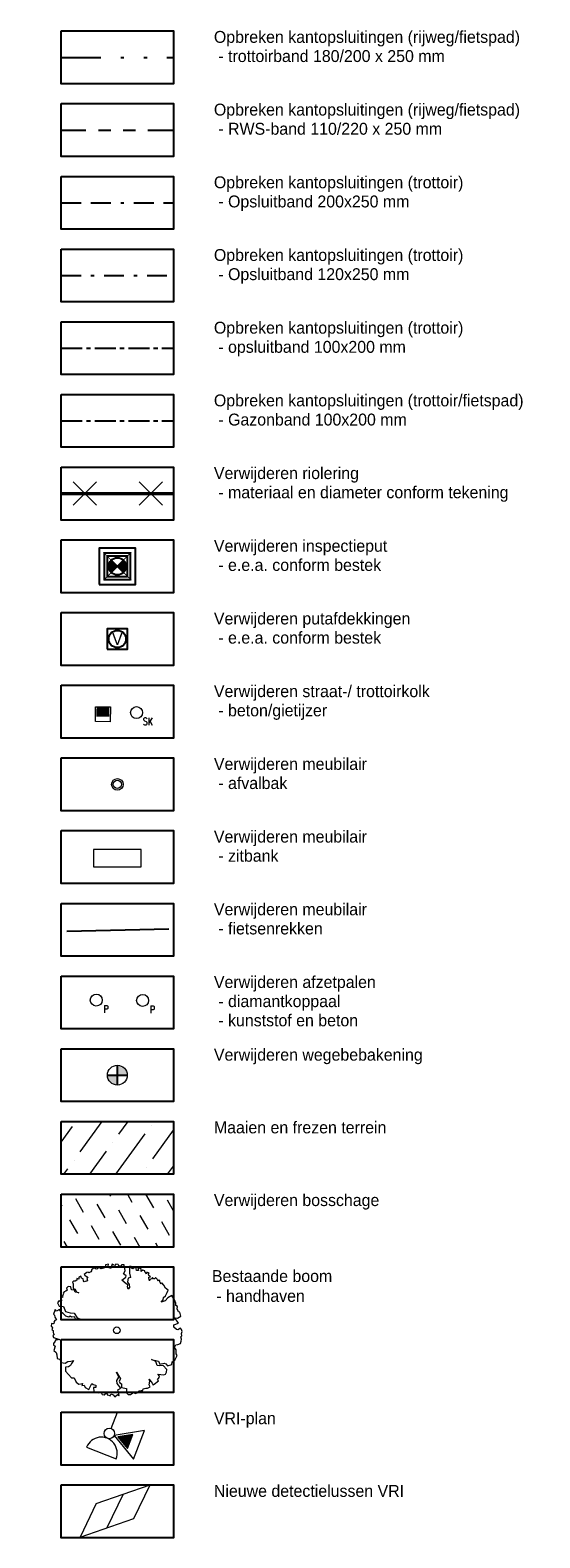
# Model space of a CAD drawing. Header units: metres. Extents: x 136326 to 137932, y 453212 to 454725.
# Tile 91 of 92: x 137917 to 137932, y 454631 to 454677. Entities that reach past the tile are written whole.
import ezdxf
from ezdxf.enums import TextEntityAlignment as Align

# ---------------------------------------------------------------- set-up
doc = ezdxf.new("R2010")
doc.units = ezdxf.units.M
for name, pattern in [('BORDER__G2', [2.1, 0.6, -0.3, 0.6, -0.3, 0, -0.3]), ('CENTERX2', [101.60000000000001, 63.5, -12.7, 12.7, -12.7]), ('DASHDOT__G1', [0.6, 0.3, -0.15, 0, -0.15]), ('DIVIDE__G5', [3.75, 1.5, -0.75, 0, -0.75, 0, -0.75]), ('PHANTOM__G5', [5.25, 1.5, -0.75, 0.75, -0.75, 0.75, -0.75])]:
    doc.linetypes.add(name, pattern=pattern)
doc.layers.add('-DR-alg-hulplijnen @ 0.2', color=210, linetype='Continuous', plot=False)
for name, color, linetype in [('-DR-alg-legenda', 2, 'Continuous'), ('-DR-alg-legenda @ 0.2', 2, 'Continuous'), ('-DR-alg-txt-Legenda @ 0.2', 2, 'Continuous'), ('-DR-nw-inr-VRI', 255, 'Continuous'), ('-DR-nw-rio-putblock-deksel', 1, 'Continuous'), ('-DR-nw-rio-putblock-schacht', 2, 'Continuous'), ('-DR-v-inr-fietsenrekken', 2, 'FENCELINE2'), ('-DR-v-rio-inspectieput', 4, 'Continuous'), ('-DR-v-rio-inspectieput symbool', 10, 'Continuous'), ('-DR-v-rio-putafdekking', 1, 'Continuous'), ('-DR-v-vh-band 10x20 gazonband', 5, 'CENTERX2'), ('-DR-v-vh-band 12x25', 5, 'DASHDOT__G1'), ('-DR-v-vh-band 18-20x25', 5, 'DIVIDE__G5'), ('-DR-v-vh-band 20x20', 5, 'BORDER__G2'), ('-DR-v-vh-band RWS', 5, 'PHANTOM__G5'), ('TT_aanrij paaltjes_lijn', 7, 'Continuous')]:
    doc.layers.add(name, color=color, linetype=linetype)
for name, color, linetype, lineweight in [('-DR-bs-boom', 253, 'Continuous', 13), ('-DR-v-gr-arc-begroeiing', 72, 'Continuous', 9), ('-DR-v-gr-gras', 72, 'Continuous', 9), ('-DR-v-inr-wegbebakening-diamantkoppaal beton', 252, 'Continuous', 0), ('-DR-v-rio-hoofdriolering', 10, 'Continuous', 20), ('-DR-v-rio-HWA hoofdriolering Ø300 BT', 250, 'Continuous', 20), ('mob_detectie', 7, 'Continuous', 0)]:
    doc.layers.add(name, color=color, linetype=linetype, lineweight=lineweight)
for name, color, linetype, lineweight, true_color in [('-DR-v-inr-wegbebakening-diamantkoppaal', 1, 'Continuous', 0, 0xff0000), ('B-ME-IE-MEUBILAIR_AFVALBAK-S', 1, 'Continuous', 0, 0xff0000), ('B-ME-IE-MEUBILAIR_STRAATKOLK-S', 1, 'Continuous', 0, 0xff0000), ('B-ME-IE-MEUBILAIR_TROTTOIRKOLK-S', 1, 'Continuous', 0, 0xff0000), ('B-ME-IE-MEUBILAIR_WEGMEUBILAIR_ZITBANK-G', 7, 'Continuous', 0, 0xcc6666)]:
    doc.layers.add(name, color=color, linetype=linetype, lineweight=lineweight, true_color=true_color)
doc.styles.add('18_100', font='romans', dxfattribs={"width": 0.8, "height": 0.18})
doc.styles.add('18_200', font='romans', dxfattribs={"width": 0.8, "height": 0.36})
doc.styles.add('Drong', font='txt', dxfattribs={"height": 1.8})
doc.styles.add('eurostile', font='txt')
doc.linetypes.add('FENCELINE2', pattern='A,6.35,-2.54,[132,ltypeshp.shx,S=2.54,R=0,X=-2.54,Y=0],-2.54,25.4', length=36.83)

# ---------------------------------------------------------------- blocks, each defined once
blk = doc.blocks.new('Legenda')
blk.add_lwpolyline([(0, -3), (17, -3), (17, -10.99689844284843), (0, -10.99689844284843)], close=True)
at = {"style": 'eurostile'}
for tag, p in [('OMSCHRIJVING1', (23.09854753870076, -3)), ('OMSCHRIJVING2', (23.09854753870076, -5.898916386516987)), ('OMSCHRIJVING3', (23.09854753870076, -8.797832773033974))]:
    blk.add_attdef(tag, text='', height=1.8, dxfattribs=at).set_placement(p, align=Align.TOP_LEFT)
blk = doc.blocks.new('afvalbak')
for radius in [0.175, 0.125]:
    blk.add_circle((0, 0), radius)
at = {"style": '18_200', "width": 0.8}
blk.add_attdef('HOOGTE', (0.2358383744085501, 0.1936783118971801), '', height=0.25, dxfattribs=at)
blk = doc.blocks.new('STRAATKOLK')
blk.add_ellipse((0, 0), major_axis=(-0.1271585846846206, 0.1271585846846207), ratio=0.999999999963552, start_param=3.926990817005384, end_param=10.21017612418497)
at = {"style": '18_100', "width": 0.8000000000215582}
blk.add_text('SK', height=0.2160000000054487, dxfattribs=at).set_placement((0.1925943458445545, -0.3747726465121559))
at = {"style": '18_200', "width": 0.8}
blk.add_attdef('HOOGTE', (0.2895596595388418, 0.2114387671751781), '', height=0.25, dxfattribs=at)
blk = doc.blocks.new('trottoirkolk')
blk.add_hatch(color=256).paths.add_polyline_path([(0.02999999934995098, 0.1499999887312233), (0.02999999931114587, 0.4199999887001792), (0.419999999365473, 0.4199999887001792), (0.4199999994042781, 0.1499999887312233)])
blk.add_lwpolyline([(-6.42288000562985e-10, -1.134638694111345e-08), (-6.810931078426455e-10, 0.4499999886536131), (0.449999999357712, 0.4499999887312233), (0.4499999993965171, -1.134638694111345e-08)], close=True)
blk = doc.blocks.new('PAAL')
blk.add_ellipse((0, 0), major_axis=(-0.1815, 1.0285e-15), ratio=1, start_param=3.926990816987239, end_param=10.21017612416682)
at = {"style": '18_200', "width": 0.8}
blk.add_text('P', height=0.2178, dxfattribs=at).set_placement((0.2194298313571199, -0.3820506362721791))
blk.add_attdef('HOOGTE', (0.236296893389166, 0.2027050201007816), '', height=0.25, dxfattribs=at)
blk = doc.blocks.new('*U132')
for points in [[(1.449347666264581, 1.887751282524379), (1.430867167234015, 0.887922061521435)], [(0.9401928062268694, 1.397076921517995), (1.94002202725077, 1.378596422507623)], [(0.009240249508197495, 0.4999146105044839), (-0.00924024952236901, -0.4999146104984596)], [(-0.499914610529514, 0.009240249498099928), (0.499914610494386, -0.009240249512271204)]]:
    blk.add_lwpolyline(points)
blk = doc.blocks.new('*U139')
at = {"layer": '-DR-nw-rio-putblock-deksel', "color": 0, "ltscale": 0.5}
for p, q in [((-0.2601227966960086, 0.000145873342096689), (-0.0004419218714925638, 2.478117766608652e-07)), ((-0.258906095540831, 0.02490085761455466), (-0.02518369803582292, 0.024769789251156)), ((-0.2552926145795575, 0.04965449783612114), (-0.04992547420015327, 0.04953933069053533)), ((-0.2491784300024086, 0.07440673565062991), (-0.0746672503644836, 0.07430887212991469)), ((-0.2403730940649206, 0.09915746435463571), (-0.09940902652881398, 0.09907841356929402)), ((-0.2285660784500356, 0.1239065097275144), (-0.1241508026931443, 0.1238479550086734)), ((-0.2132596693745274, 0.1486535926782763), (-0.1488925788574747, 0.1486174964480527)), ((-0.1936259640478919, 0.1733982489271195), (-0.173634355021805, 0.173387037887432)), ((0.1836603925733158, 0.1834545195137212), (-0.1841025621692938, -0.1838961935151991)), ((-0.1838964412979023, 0.1836606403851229), (0.1834542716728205, -0.1841023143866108)), ((0, 0), (0.259680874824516, -0.0001456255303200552)), ((0.02476954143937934, 0.02474177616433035), (0.2584919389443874, 0.02461070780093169)), ((0.04953908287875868, 0.0494835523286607), (0.2549062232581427, 0.04936838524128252)), ((0.074308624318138, 0.07422532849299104), (0.2488198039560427, 0.07412746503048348)), ((0.09907816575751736, 0.09896710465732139), (0.2400422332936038, 0.09888805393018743)), ((0.1238477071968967, 0.1237088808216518), (0.2282629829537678, 0.1236503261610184)), ((0.148617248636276, 0.1484506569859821), (0.2129843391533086, 0.1484145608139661)), ((0.1733867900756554, 0.1731924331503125), (0.193378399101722, 0.1731812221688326)), ((-0.2589761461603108, -0.02461043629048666), (-0.02476954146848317, -0.02474177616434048)), ((-0.2554339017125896, -0.04936808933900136), (-0.04953908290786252, -0.04948355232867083)), ((-0.2493934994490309, -0.07412714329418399), (-0.07430862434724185, -0.07422532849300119)), ((-0.2406662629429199, -0.09888770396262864), (-0.09907816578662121, -0.09896710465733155)), ((-0.2289442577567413, -0.1236499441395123), (-0.1238477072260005, -0.1237088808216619)), ((-0.213734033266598, -0.148414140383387), (-0.1486172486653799, -0.1484506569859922)), ((-0.1942156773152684, -0.1731807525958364), (-0.1733867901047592, -0.1731924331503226)), ((0.02429985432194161, -0.02476929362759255), (0.2585064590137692, -0.02490063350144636)), ((0.04904163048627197, -0.04953883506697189), (0.2549364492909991, -0.04965429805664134)), ((0.07378340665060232, -0.07430837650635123), (0.2488682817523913, -0.07440656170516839)), ((0.09852518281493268, -0.09907791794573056), (0.2401132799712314, -0.09915731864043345)), ((0.123266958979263, -0.1238474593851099), (0.2283635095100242, -0.1239063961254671)), ((0.1480087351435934, -0.1486170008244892), (0.2131255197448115, -0.1486535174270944)), ((0.1727505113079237, -0.1733865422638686), (0.1935793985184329, -0.1733982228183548))]:
    blk.add_line(p, q, dxfattribs=at)
at = {"layer": '-DR-nw-rio-putblock-deksel', "color": 0}
blk.add_lwpolyline([(-0.3050169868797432, -0.305212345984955), (0.3049829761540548, -0.3050000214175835), (0.3047706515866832, 0.3049999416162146), (-0.3052293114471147, 0.3047876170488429)], close=True, dxfattribs=at)
at = {"layer": '-DR-nw-rio-putblock-deksel', "color": 0, "ltscale": 0.5}
blk.add_circle((-0.0002210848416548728, -0.0002208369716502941), 0.2599019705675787, dxfattribs=at)
at = {"layer": '-DR-nw-rio-putblock-schacht', "color": 0}
for points in [[(-0.5500000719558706, -0.5499999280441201), (0.5499999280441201, -0.5500000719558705), (0.5500000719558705, 0.5499999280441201), (-0.5499999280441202, 0.5500000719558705)], [(-0.4000000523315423, -0.399999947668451), (0.3999999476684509, -0.4000000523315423), (0.4000000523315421, 0.3999999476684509), (-0.3999999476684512, 0.4000000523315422)]]:
    blk.add_lwpolyline(points, close=True, dxfattribs=at)
blk = doc.blocks.new('*U138')
at = {"const_width": 0.025}
for points in [[(0.007073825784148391, 0.5999582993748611), (-0.007073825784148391, -0.5999582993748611)], [(-0.599958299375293, 0.007073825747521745), (0.599958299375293, -0.007073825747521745)]]:
    blk.add_lwpolyline(points, dxfattribs=at)
blk = doc.blocks.new('Boom bestaand 1')
blk.add_lwpolyline([(-0.06117739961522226, 0.3922887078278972), (-0.07359350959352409, 0.4116751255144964), (-0.08696696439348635, 0.4224718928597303), (-0.09262495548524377, 0.4414945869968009), (-0.1106275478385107, 0.4615454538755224), (-0.1241971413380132, 0.4751490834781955), (-0.1453325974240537, 0.4640004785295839), (-0.1728176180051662, 0.4610569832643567), (-0.1945372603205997, 0.4533219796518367), (-0.1891622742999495, 0.4455616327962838), (-0.2017040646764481, 0.4431737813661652), (-0.2067805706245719, 0.4443676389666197), (-0.2172318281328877, 0.4470540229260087), (-0.223502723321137, 0.4395920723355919), (-0.2169333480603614, 0.4339209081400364), (-0.2270861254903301, 0.4339209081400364), (-0.2330585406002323, 0.4330255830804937), (-0.2498892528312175, 0.4257264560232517), (-0.242749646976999, 0.416712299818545), (-0.2476345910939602, 0.4092003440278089), (-0.2589076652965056, 0.4043176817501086), (-0.2543983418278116, 0.3953035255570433), (-0.2532710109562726, 0.3814065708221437), (-0.2457557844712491, 0.3746459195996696), (-0.2660470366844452, 0.3787774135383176), (-0.2728107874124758, 0.3821577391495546), (-0.2716834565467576, 0.3934255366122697), (-0.2848353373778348, 0.3874160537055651), (-0.2964840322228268, 0.3881672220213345), (-0.2987384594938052, 0.3953035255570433), (-0.3145206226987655, 0.3821577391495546), (-0.3028719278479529, 0.3735190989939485), (-0.3141447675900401, 0.3720167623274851), (-0.3231631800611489, 0.3686364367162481), (-0.3276722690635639, 0.3731435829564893), (-0.3404482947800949, 0.3607491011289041), (-0.3359389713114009, 0.3464764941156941), (-0.3526397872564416, 0.353711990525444), (-0.3702979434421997, 0.3325317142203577), (-0.3491079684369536, 0.3290017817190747), (-0.3568775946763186, 0.3155875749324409), (-0.37100416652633, 0.3198237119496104), (-0.3837182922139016, 0.3191176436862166), (-0.3801864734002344, 0.2951135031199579), (-0.3780675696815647, 0.2944074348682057), (-0.3886625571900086, 0.2873474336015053), (-0.4013764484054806, 0.2901714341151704), (-0.4056142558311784, 0.2802872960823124), (-0.3837182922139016, 0.2704032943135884), (-0.3589967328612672, 0.2591071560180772), (-0.3250928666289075, 0.2534590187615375), (-0.327212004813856, 0.2336908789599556), (-0.3180296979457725, 0.228042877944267), (-0.3010777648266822, 0.2188648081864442), (-0.2820069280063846, 0.2223948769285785), (-0.2608169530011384, 0.2153347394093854), (-0.2523411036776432, 0.2012146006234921), (-0.2699992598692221, 0.2040386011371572), (-0.2834196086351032, 0.2118046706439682), (-0.2947208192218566, 0.2047446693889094), (-0.3321562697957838, 0.1849765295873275), (-0.3413385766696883, 0.2202768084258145), (-0.350520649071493, 0.2287488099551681), (-0.3724168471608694, 0.2146288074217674), (-0.3879560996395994, 0.2358089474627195), (-0.4042018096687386, 0.2414569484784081), (-0.4225661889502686, 0.2414569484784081), (-0.4315337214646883, 0.2467254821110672), (-0.4415591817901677, 0.229188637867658), (-0.4324549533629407, 0.2223948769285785), (-0.435986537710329, 0.2110987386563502), (-0.4423434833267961, 0.2082747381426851), (-0.4530205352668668, 0.2066837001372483), (-0.4612717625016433, 0.1920817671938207), (-0.457176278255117, 0.18003446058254), (-0.4670650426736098, 0.170150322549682), (-0.472715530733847, 0.1652082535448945), (-0.4472877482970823, 0.1440281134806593), (-0.4564700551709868, 0.1355561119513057), (-0.4705966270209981, 0.1320260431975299), (-0.4840167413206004, 0.1397921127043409), (-0.4882547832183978, 0.1171998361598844), (-0.4847231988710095, 0.1157878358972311), (-0.4748346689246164, 0.1136699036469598), (-0.4769535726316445, 0.1009617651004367), (-0.4713028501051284, 0.09460769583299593), (-0.4748346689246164, 0.0748395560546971), (-0.4931990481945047, 0.06071941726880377), (-0.4854294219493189, 0.04730521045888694), (-0.4875485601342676, 0.04024520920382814), (-0.5016751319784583, 0.03036107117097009), (-0.4974370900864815, 0.00494493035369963), (-0.4896674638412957, 0.002120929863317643), (-0.4832352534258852, -0.006023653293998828), (-0.4832352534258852, -0.0211265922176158), (-0.4885680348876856, -0.02468023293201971), (-0.4921233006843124, -0.03534115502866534), (-0.4876793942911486, -0.04689045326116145), (-0.4867905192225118, -0.05932826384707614), (-0.4796799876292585, -0.05666299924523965), (-0.4645700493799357, -0.04866734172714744), (-0.459237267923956, -0.04156006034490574), (-0.449460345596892, -0.05310935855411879), (-0.4325726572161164, -0.05488624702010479), (-0.4341562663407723, -0.082442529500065), (-0.4438616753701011, -0.08442230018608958), (-0.4591129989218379, -0.0788789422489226), (-0.4694125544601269, -0.08976781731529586), (-0.4852582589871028, -0.08739209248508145), (-0.4834755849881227, -0.1044182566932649), (-0.4690165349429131, -0.1107536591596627), (-0.4787219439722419, -0.1222364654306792), (-0.4698088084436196, -0.1279778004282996), (-0.4666397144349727, -0.1420344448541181), (-0.471197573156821, -0.1534835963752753), (-0.4672833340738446, -0.1649416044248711), (-0.4544219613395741, -0.1649416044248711), (-0.4219893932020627, -0.1780763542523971), (-0.409966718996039, -0.1657799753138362), (-0.389277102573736, -0.1643826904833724), (-0.3736199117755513, -0.1512478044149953), (-0.3909544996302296, -0.175281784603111), (-0.4052137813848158, -0.175281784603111), (-0.4169567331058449, -0.1934470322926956), (-0.4393239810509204, -0.1892550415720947), (-0.4502279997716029, -0.2060228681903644), (-0.4429587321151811, -0.2225112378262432), (-0.4293484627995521, -0.2253992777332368), (-0.4239762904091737, -0.2366267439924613), (-0.4254414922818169, -0.2510271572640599), (-0.418848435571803, -0.2612782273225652), (-0.4122553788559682, -0.2603019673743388), (-0.4066391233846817, -0.2695767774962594), (-0.4012669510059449, -0.2747023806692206), (-0.3966274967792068, -0.2734819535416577), (-0.3924762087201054, -0.2805602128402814), (-0.3993135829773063, -0.2847094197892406), (-0.3905228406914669, -0.2961809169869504), (-0.3763599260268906, -0.2947164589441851), (-0.3702552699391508, -0.2952046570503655), (-0.3690343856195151, -0.3047234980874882), (-0.3739181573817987, -0.307164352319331), (-0.3790460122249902, -0.3110695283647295), (-0.3685879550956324, -0.3301182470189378), (-0.3402060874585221, -0.3273904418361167), (-0.3249566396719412, -0.2991245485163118), (-0.2839884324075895, -0.301203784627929), (-0.2610645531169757, -0.2728350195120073), (-0.2463278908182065, -0.2450116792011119), (-0.2053925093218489, -0.2390105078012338), (-0.1868351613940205, -0.2166427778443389), (-0.1742816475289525, -0.1980938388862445), (-0.189564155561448, -0.2362827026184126), (-0.2026635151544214, -0.2526493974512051), (-0.2201291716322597, -0.2531949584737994), (-0.2283163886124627, -0.2755626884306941), (-0.2392323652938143, -0.2810182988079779), (-0.2370492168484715, -0.2946571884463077), (-0.2506941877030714, -0.313205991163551), (-0.2790760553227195, -0.3219349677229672), (-0.2898422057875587, -0.3303738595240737), (-0.3172829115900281, -0.3367933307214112), (-0.3145534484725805, -0.3612149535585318), (-0.3303818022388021, -0.3661248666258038), (-0.3025457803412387, -0.3906749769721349), (-0.2927212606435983, -0.3884927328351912), (-0.2779845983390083, -0.3917659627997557), (-0.2528775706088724, -0.3874016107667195), (-0.2548309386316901, -0.4015582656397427), (-0.2470641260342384, -0.4137096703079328), (-0.2372707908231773, -0.4130346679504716), (-0.235920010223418, -0.4234984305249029), (-0.2440246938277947, -0.4329495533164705), (-0.2234253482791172, -0.4440884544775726), (-0.2183598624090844, -0.4397003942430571), (-0.2102551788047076, -0.4400378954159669), (-0.1991112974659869, -0.448814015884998), (-0.1899934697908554, -0.4440884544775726), (-0.1778364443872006, -0.4484763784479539), (-0.1639910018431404, -0.4505016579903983), (-0.1606139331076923, -0.4451010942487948), (-0.1548731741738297, -0.4572524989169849), (-0.1555486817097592, -0.4613030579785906), (-0.1400145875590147, -0.4626531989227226), (-0.1312346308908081, -0.4505016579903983), (-0.1096221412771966, -0.4258612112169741), (-0.1072582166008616, -0.4238359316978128), (-0.1116481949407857, -0.448814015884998), (-0.1194152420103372, -0.4525269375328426), (-0.1102974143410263, -0.4619780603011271), (-0.09917651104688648, -0.4806846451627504), (-0.0889794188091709, -0.4840821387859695), (-0.07470325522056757, -0.4752485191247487), (-0.04819058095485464, -0.4976722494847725), (-0.02779592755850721, -0.489518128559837), (-0.01080061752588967, -0.4915566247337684), (0.01571205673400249, -0.4976722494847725), (0.02862852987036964, -0.4827231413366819), (0.05582116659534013, -0.4820436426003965), (0.071993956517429, -0.4570290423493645), (0.06901628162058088, -0.4348673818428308), (0.07565379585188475, -0.4119102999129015), (0.07964846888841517, -0.3923569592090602), (0.09273351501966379, -0.4155685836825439), (0.1039107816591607, -0.4277820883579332), (0.107454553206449, -0.4465849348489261), (0.1024933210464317, -0.4680038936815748), (0.1298861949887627, -0.4784885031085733), (0.1932751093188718, -0.4575098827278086), (0.2000920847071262, -0.4399570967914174), (0.2363148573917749, -0.4392229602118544), (0.2586511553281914, -0.4253239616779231), (0.2652219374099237, -0.3991058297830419), (0.2784183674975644, -0.4080994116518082), (0.2832172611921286, -0.3913114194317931), (0.3018123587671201, -0.3913114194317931), (0.326405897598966, -0.3733243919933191), (0.2952141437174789, -0.333752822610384), (0.3048114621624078, -0.3265580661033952), (0.3174374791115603, -0.3112487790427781), (0.3330041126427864, -0.3181641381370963), (0.326405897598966, -0.3349519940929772), (0.3551905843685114, -0.3435858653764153), (0.3780989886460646, -0.3188560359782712), (0.379279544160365, -0.2960093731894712), (0.401676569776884, -0.2960093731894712), (0.4096398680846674, -0.282577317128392), (0.4001834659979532, -0.2572057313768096), (0.4185987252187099, -0.2621805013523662), (0.4260642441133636, -0.2522309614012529), (0.4345253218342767, -0.2442711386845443), (0.4230780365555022, -0.2298441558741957), (0.436516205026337, -0.2193970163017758), (0.4544336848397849, -0.2139247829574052), (0.4479634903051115, -0.1885531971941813), (0.4609038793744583, -0.1840758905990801), (0.4584154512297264, -0.1786035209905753), (0.4161100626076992, -0.1731311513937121), (0.4136216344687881, -0.1477595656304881), (0.370818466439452, -0.158206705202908), (0.3489192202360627, -0.1512419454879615), (0.331499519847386, -0.1288552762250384), (0.2901896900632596, -0.1278603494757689), (0.3473717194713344, -0.1208556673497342), (0.359271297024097, -0.1377579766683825), (0.3736761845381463, -0.1383840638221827), (0.385575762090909, -0.1283677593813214), (0.411880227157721, -0.1402620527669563), (0.4319217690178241, -0.108961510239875), (0.4632366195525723, -0.1221077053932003), (0.4795203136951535, -0.1133435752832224), (0.4857834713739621, -0.09769330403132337), (0.4807698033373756, -0.07176879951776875), (0.4942572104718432, -0.05941110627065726), (0.493133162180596, -0.04817669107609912), (0.486239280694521, -0.02690144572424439), (0.4917654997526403, -0.01309223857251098), (0.4961864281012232, -0.001492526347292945), (0.4851339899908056, 0.007345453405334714), (0.4884496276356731, 0.0283353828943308), (0.4939758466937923, 0.03827811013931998), (0.4917654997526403, 0.06147753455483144), (0.47629189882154, 0.06092516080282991), (0.4530819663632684, 0.07583911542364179), (0.4365033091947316, 0.07583911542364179), (0.4718709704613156, 0.0863340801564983), (0.4890022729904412, 0.0863340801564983), (0.486239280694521, 0.09793392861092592), (0.4760560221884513, 0.1367859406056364), (0.4651348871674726, 0.1328873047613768), (0.4549940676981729, 0.1500411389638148), (0.4464131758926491, 0.157058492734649), (0.4261315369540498, 0.1516005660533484), (0.4510936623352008, 0.1913660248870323), (0.4495335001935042, 0.2054008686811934), (0.4401727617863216, 0.2194358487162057), (0.4214510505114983, 0.2287924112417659), (0.3832275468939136, 0.2155372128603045), (0.3754267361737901, 0.1921458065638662), (0.3660659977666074, 0.174212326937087), (0.3340829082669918, 0.1773311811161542), (0.3067805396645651, 0.1531599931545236), (0.3395434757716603, 0.1968240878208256), (0.3637257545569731, 0.1976037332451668), (0.3691863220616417, 0.2303518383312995), (0.3801072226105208, 0.2397084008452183), (0.399609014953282, 0.2443866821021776), (0.4034444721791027, 0.2789633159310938), (0.3841832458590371, 0.2902883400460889), (0.3824474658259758, 0.3130016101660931), (0.3562703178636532, 0.3433174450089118), (0.3405645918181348, 0.3413551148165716), (0.3140610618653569, 0.3521479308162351), (0.2924656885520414, 0.3482232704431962), (0.2787229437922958, 0.3649030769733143), (0.2826493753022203, 0.3806015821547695), (0.2816678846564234, 0.4012060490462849), (0.2696121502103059, 0.4131463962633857), (0.2559704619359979, 0.4211935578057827), (0.2376325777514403, 0.4247699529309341), (0.2327126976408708, 0.4339348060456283), (0.2168346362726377, 0.4384054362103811), (0.2036403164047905, 0.4500289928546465), (0.1886569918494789, 0.4518171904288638), (0.1756539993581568, 0.4483018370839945), (0.1805619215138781, 0.4247540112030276), (0.1727090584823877, 0.4169046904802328), (0.1491504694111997, 0.4041495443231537), (0.1324630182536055, 0.4119988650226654), (0.1367428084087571, 0.4496134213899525), (0.08730905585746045, 0.4384901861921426), (0.09908835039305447, 0.4571323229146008), (0.09418019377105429, 0.4846048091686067), (0.06375046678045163, 0.4914729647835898), (0.05589760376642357, 0.4826424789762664), (0.03135728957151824, 0.4826424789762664), (0.01663305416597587, 0.4924541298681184), (0.005835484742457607, 0.4836236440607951), (-0.01138269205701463, 0.4909806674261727), (-0.0324473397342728, 0.4904917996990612), (-0.07724476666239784, 0.4849998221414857), (-0.07173439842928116, 0.451695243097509), (-0.05985273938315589, 0.4236270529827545), (-0.06117739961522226, 0.3922887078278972)])
blk.add_circle((0, 0), 0.02512965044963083)
blk = doc.blocks.new('*U147')
at = {"color": 0}
blk.add_lwpolyline([(-0.3050169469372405, -0.3052123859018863), (0.3049830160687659, -0.3049999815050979), (0.3047706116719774, 0.3049999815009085), (-0.305229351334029, 0.30478757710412)], close=True, dxfattribs=at)
at = {"color": 0, "ltscale": 0.5}
blk.add_circle((-0.0002210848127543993, -0.0002208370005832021), 0.2599019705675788, dxfattribs=at)
at = {"style": 'Drong'}
blk.add_text('V', height=0.36, dxfattribs=at).set_placement((0, 0), align=Align.MIDDLE_CENTER)
blk = doc.blocks.new('N-SIE-PAAL_ALGEMEEN_TYPE2')
at = {"ltscale": 0.5}
h = blk.add_hatch(color=256, dxfattribs=at)
h.paths.add_polyline_path([(4.547473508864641e-16, 0), (0.1500000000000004, 0, 0.4142135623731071), (4.547473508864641e-16, 0.15)])
h.paths.add_polyline_path([(4.547473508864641e-16, -0.15), (4.547473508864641e-16, 0), (-0.1499999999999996, 2.530767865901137e-14, 0.4142135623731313)])
blk.add_circle((4.547473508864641e-16, 0), 0.15, dxfattribs=at)
at = {"layer": 'TT_aanrij paaltjes_lijn', "ltscale": 0.5}
for p, q in [((-0.1499999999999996, 2.530767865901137e-14), (0.1500000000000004, 0)), ((4.547473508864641e-16, -0.15), (4.547473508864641e-16, 0.15))]:
    blk.add_line(p, q, dxfattribs=at)
blk = doc.blocks.new('vri_mast')
at = {"linetype": 'Continuous', "lineweight": 13}
blk.add_circle((4.656612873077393e-10, 0), 0.2, dxfattribs=at)
blk = doc.blocks.new('vri_voetgangerslicht')
at = {"linetype": 'Continuous', "lineweight": 13, "flags": 128}
blk.add_lwpolyline([(-0.599999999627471, 0.8000000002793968, 0.9999999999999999), (0.6000000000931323, 0.8000000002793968)], format="xyb", close=True, dxfattribs=at)
blk = doc.blocks.new('vri_lantaarn_met_onderlicht_2')
at = {"linetype": 'Continuous', "lineweight": 13}
blk.add_hatch(color=256, dxfattribs=at).paths.add_polyline_path([(-0.2886751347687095, 0.8500000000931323), (-6.984919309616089e-10, 0.349999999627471), (0.2886751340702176, 0.8500000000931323)])
at = {"linetype": 'Continuous', "lineweight": 13, "flags": 128}
for points in [[(-0.577350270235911, 1.199999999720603), (-4.656612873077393e-10, 0.2000000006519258), (0.5773502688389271, 1.200000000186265)], [(-0.2886751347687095, 0.8500000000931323), (-6.984919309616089e-10, 0.349999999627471), (0.2886751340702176, 0.8500000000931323)]]:
    blk.add_lwpolyline(points, close=True, dxfattribs=at)

msp = doc.modelspace()

# ---------------------------------------------------------------- hatches: boundary and pattern name
at = {"layer": '-DR-v-gr-arc-begroeiing'}
h = msp.add_hatch(dxfattribs=at)
h.set_pattern_fill('DASH', color=256, scale=0.15, angle=300.0000000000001)
h.set_pattern_definition([(300.0000000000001, (0, -10.99689844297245), (0.6505695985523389, -0.1743195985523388), [0.47625, -0.47625])])
h.paths.add_polyline_path([(137917.9602891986, 454641.7747753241), (137921.3602891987, 454641.7747753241), (137921.3602891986, 454640.1753956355), (137917.9602891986, 454640.1753956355)])
at = {"layer": '-DR-v-gr-gras'}
h = msp.add_hatch(dxfattribs=at)
h.set_pattern_fill('ANSI36', color=256, scale=0.2, angle=9.083321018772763)
h.set_pattern_definition([(54.08332101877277, (-335608.0592393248, 430614.0767621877), (0.1376002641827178, 1.27246521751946), [1.587499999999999, -0.3174999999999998, 0, -0.3174999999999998])])
h.paths.add_polyline_path([(137917.9602891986, 454643.9741550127), (137921.3602891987, 454643.9741550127), (137921.3602891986, 454642.3747753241), (137917.9602891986, 454642.3747753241)])

# ---------------------------------------------------------------- linework, layer by layer
at = {"layer": '-DR-nw-inr-VRI', "linetype": 'Continuous', "lineweight": 13}
msp.add_line((137919.4746264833, 454634.6850526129), (137919.6683519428, 454635.1760159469), dxfattribs=at)
at = {"layer": '-DR-v-inr-fietsenrekken', "ltscale": 0.04}
msp.add_line((137921.2167355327, 454649.7958981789), (137918.1358728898, 454649.7195354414), dxfattribs=at)
at = {"layer": '-DR-v-rio-HWA hoofdriolering Ø300 BT', "const_width": 0.1}
msp.add_lwpolyline([(137917.9602891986, 454662.9688823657), (137921.3602891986, 454662.9688823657)], dxfattribs=at)
at = {"layer": '-DR-v-vh-band 10x20 gazonband', "ltscale": 0.01, "flags": 128}
for points in [[(137917.9602891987, 454667.3676417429), (137921.3602891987, 454667.3676417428)], [(137917.9602891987, 454665.1682620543), (137921.3602891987, 454665.1682620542)]]:
    msp.add_lwpolyline(points, dxfattribs=at)
at = {"layer": '-DR-v-vh-band 12x25', "ltscale": 2, "flags": 128}
msp.add_lwpolyline([(137917.9602891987, 454669.5670214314), (137921.3602891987, 454669.5670214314)], dxfattribs=at)
at = {"layer": '-DR-v-vh-band 18-20x25', "ltscale": 0.8, "flags": 128}
msp.add_lwpolyline([(137917.9602891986, 454676.1651604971), (137921.3602891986, 454676.1651604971)], dxfattribs=at)
at = {"layer": '-DR-v-vh-band 20x20', "flags": 128}
msp.add_lwpolyline([(137917.9602891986, 454671.76640112), (137921.3602891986, 454671.76640112)], dxfattribs=at)
at = {"layer": '-DR-v-vh-band RWS', "ltscale": 0.5, "flags": 128}
msp.add_lwpolyline([(137917.9602891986, 454673.9657808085), (137921.3602891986, 454673.9657808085)], dxfattribs=at)
at = {"layer": 'B-ME-IE-MEUBILAIR_WEGMEUBILAIR_ZITBANK-G', "linetype": 'Continuous'}
msp.add_lwpolyline([(137918.9399567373, 454651.6757728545), (137920.3806216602, 454651.6757728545), (137920.3806216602, 454652.198403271), (137918.9399567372, 454652.1984032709), (137918.9399567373, 454651.6757728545)], close=True, dxfattribs=at)
at = {"layer": 'mob_detectie', "color": 30, "linetype": 'Continuous', "lineweight": 9}
for p, q in [((137919.0211966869, 454632.4165897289), (137920.6515999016, 454632.9766362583)), ((137919.0211966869, 454632.4165897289), (137920.6515999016, 454632.9766362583)), ((137920.1616375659, 454631.9624515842), (137920.6515999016, 454632.9766362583)), ((137919.0211966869, 454632.4165897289), (137918.5312343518, 454631.4024050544)), ((137919.8363982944, 454632.696612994), (137919.3464359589, 454631.6824283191)), ((137919.8363982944, 454632.696612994), (137919.3464359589, 454631.6824283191)), ((137918.5312343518, 454631.4024050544), (137920.1616375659, 454631.9624515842))]:
    msp.add_line(p, q, dxfattribs=at)

# ---------------------------------------------------------------- block references
at = {"layer": '-DR-alg-hulplijnen @ 0.2', "xscale": 0.2, "yscale": 0.2, "zscale": 0.2}
for p in [(137917.9602891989, 454640.1753956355), (137917.9602891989, 454637.9753956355)]:
    msp.add_blockref('Legenda', p, dxfattribs=at)
at = {"layer": '-DR-alg-legenda @ 0.2'}
ref = msp.add_blockref('Legenda', (137917.9602891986, 454664.36857221), dxfattribs=dict(at, xscale=0.2, yscale=0.2, zscale=0.2))
ref.add_attrib('OMSCHRIJVING1', 'Verwijderen riolering', dxfattribs={"layer": '0', "height": 0.36, "rotation": 359.9999999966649, "style": 'eurostile'}).set_placement((137922.5799987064, 454663.76857221), align=Align.TOP_LEFT)
ref.add_attrib('OMSCHRIJVING2', ' - materiaal en diameter conform tekening', dxfattribs={"layer": '0', "height": 0.36, "rotation": 359.9999999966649, "style": 'eurostile'}).set_placement((137922.5799987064, 454663.1887889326), align=Align.TOP_LEFT)
ref = msp.add_blockref('Legenda', (137917.9602891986, 454662.1691925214), dxfattribs=dict(at, xscale=0.2, yscale=0.2, zscale=0.2))
ref.add_attrib('OMSCHRIJVING1', 'Verwijderen inspectieput', dxfattribs={"layer": '0', "height": 0.36, "rotation": 359.9999999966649, "style": 'eurostile'}).set_placement((137922.5799987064, 454661.5691925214), align=Align.TOP_LEFT)
ref.add_attrib('OMSCHRIJVING2', ' - e.e.a. conform bestek', dxfattribs={"layer": '0', "height": 0.36, "rotation": 359.9999999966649, "style": 'eurostile'}).set_placement((137922.5799987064, 454660.989409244), align=Align.TOP_LEFT)
ref = msp.add_blockref('Legenda', (137917.9602891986, 454659.9698128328), dxfattribs=dict(at, xscale=0.2, yscale=0.2, zscale=0.2))
ref.add_attrib('OMSCHRIJVING1', 'Verwijderen putafdekkingen', dxfattribs={"layer": '0', "height": 0.36, "rotation": 359.9999999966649, "style": 'eurostile'}).set_placement((137922.5799987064, 454659.3698128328), align=Align.TOP_LEFT)
ref.add_attrib('OMSCHRIJVING2', ' - e.e.a. conform bestek', dxfattribs={"layer": '0', "height": 0.36, "rotation": 359.9999999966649, "style": 'eurostile'}).set_placement((137922.5799987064, 454658.7900295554), align=Align.TOP_LEFT)
ref = msp.add_blockref('Legenda', (137917.9602891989, 454635.7760159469), dxfattribs=dict(at, xscale=0.2, yscale=0.2, zscale=0.2))
ref.add_attrib('OMSCHRIJVING1', 'VRI-plan ', dxfattribs={"layer": '0', "height": 0.36, "style": 'eurostile'}).set_placement((137922.5799987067, 454635.1760159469), align=Align.TOP_LEFT)
ref = msp.add_blockref('Legenda', (137917.9602891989, 454633.5766362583), dxfattribs=dict(at, xscale=0.2, yscale=0.2, zscale=0.2))
ref.add_attrib('OMSCHRIJVING1', 'Nieuwe detectielussen VRI', dxfattribs={"layer": '0', "height": 0.36, "style": 'eurostile'}).set_placement((137922.5799987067, 454632.9766362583), align=Align.TOP_LEFT)
at = {"layer": '-DR-alg-txt-Legenda @ 0.2'}
ref = msp.add_blockref('Legenda', (137917.9602891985, 454677.5648503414), dxfattribs=dict(at, xscale=0.2, yscale=0.2, zscale=0.2))
ref.add_attrib('OMSCHRIJVING1', 'Opbreken kantopsluitingen (rijweg/fietspad)', dxfattribs={"layer": '0', "height": 0.36, "rotation": 359.9999999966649, "style": 'eurostile'}).set_placement((137922.5799987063, 454676.9648503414), align=Align.TOP_LEFT)
ref.add_attrib('OMSCHRIJVING2', ' - trottoirband 180/200 x 250 mm', dxfattribs={"layer": '0', "height": 0.36, "rotation": 359.9999999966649, "style": 'eurostile'}).set_placement((137922.5799987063, 454676.3850670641), align=Align.TOP_LEFT)
ref = msp.add_blockref('Legenda', (137917.9602891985, 454675.3654706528), dxfattribs=dict(at, xscale=0.2, yscale=0.2, zscale=0.2))
ref.add_attrib('OMSCHRIJVING1', 'Opbreken kantopsluitingen (rijweg/fietspad)', dxfattribs={"layer": '0', "height": 0.36, "rotation": 359.9999999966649, "style": 'eurostile'}).set_placement((137922.5799987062, 454674.7654706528), align=Align.TOP_LEFT)
ref.add_attrib('OMSCHRIJVING2', ' - RWS-band 110/220 x 250 mm', dxfattribs={"layer": '0', "height": 0.36, "rotation": 359.9999999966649, "style": 'eurostile'}).set_placement((137922.5799987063, 454674.1856873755), align=Align.TOP_LEFT)
ref = msp.add_blockref('Legenda', (137917.9602891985, 454673.1660909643), dxfattribs=dict(at, xscale=0.2, yscale=0.2, zscale=0.2))
ref.add_attrib('OMSCHRIJVING1', 'Opbreken kantopsluitingen (trottoir)', dxfattribs={"layer": '0', "height": 0.36, "rotation": 359.9999999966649, "style": 'eurostile'}).set_placement((137922.5799987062, 454672.5660909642), align=Align.TOP_LEFT)
ref.add_attrib('OMSCHRIJVING2', ' - Opsluitband 200x250 mm ', dxfattribs={"layer": '0', "height": 0.36, "rotation": 359.9999999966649, "style": 'eurostile'}).set_placement((137922.5799987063, 454671.986307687), align=Align.TOP_LEFT)
ref = msp.add_blockref('Legenda', (137917.9602891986, 454670.9667112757), dxfattribs=dict(at, xscale=0.2, yscale=0.2, zscale=0.2))
ref.add_attrib('OMSCHRIJVING1', 'Opbreken kantopsluitingen (trottoir)', dxfattribs={"layer": '0', "height": 0.36, "rotation": 359.9999999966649, "style": 'eurostile'}).set_placement((137922.5799987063, 454670.3667112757), align=Align.TOP_LEFT)
ref.add_attrib('OMSCHRIJVING2', ' - Opsluitband 120x250 mm ', dxfattribs={"layer": '0', "height": 0.36, "rotation": 359.9999999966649, "style": 'eurostile'}).set_placement((137922.5799987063, 454669.7869279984), align=Align.TOP_LEFT)
ref = msp.add_blockref('Legenda', (137917.9602891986, 454668.7673315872), dxfattribs=dict(at, xscale=0.2, yscale=0.2, zscale=0.2))
ref.add_attrib('OMSCHRIJVING1', 'Opbreken kantopsluitingen (trottoir)', dxfattribs={"layer": '0', "height": 0.36, "rotation": 359.9999999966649, "style": 'eurostile'}).set_placement((137922.5799987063, 454668.1673315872), align=Align.TOP_LEFT)
ref.add_attrib('OMSCHRIJVING2', ' - opsluitband 100x200 mm ', dxfattribs={"layer": '0', "height": 0.36, "rotation": 359.9999999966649, "style": 'eurostile'}).set_placement((137922.5799987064, 454667.5875483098), align=Align.TOP_LEFT)
ref = msp.add_blockref('Legenda', (137917.9602891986, 454666.5679518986), dxfattribs=dict(at, xscale=0.2, yscale=0.2, zscale=0.2))
ref.add_attrib('OMSCHRIJVING1', 'Opbreken kantopsluitingen (trottoir/fietspad)', dxfattribs={"layer": '0', "height": 0.36, "rotation": 359.9999999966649, "style": 'eurostile'}).set_placement((137922.5799987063, 454665.9679518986), align=Align.TOP_LEFT)
ref.add_attrib('OMSCHRIJVING2', ' - Gazonband 100x200 mm ', dxfattribs={"layer": '0', "height": 0.36, "rotation": 359.9999999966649, "style": 'eurostile'}).set_placement((137922.5799987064, 454665.3881686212), align=Align.TOP_LEFT)
ref = msp.add_blockref('Legenda', (137917.9602891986, 454657.7704331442), dxfattribs=dict(at, xscale=0.2, yscale=0.2, zscale=0.2))
ref.add_attrib('OMSCHRIJVING1', 'Verwijderen straat-/ trottoirkolk', dxfattribs={"layer": '0', "height": 0.36, "rotation": 359.9999999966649, "style": 'eurostile'}).set_placement((137922.5799987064, 454657.1704331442), align=Align.TOP_LEFT)
ref.add_attrib('OMSCHRIJVING2', ' - beton/gietijzer ', dxfattribs={"layer": '0', "height": 0.36, "rotation": 359.9999999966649, "style": 'eurostile'}).set_placement((137922.5799987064, 454656.5906498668), align=Align.TOP_LEFT)
ref = msp.add_blockref('Legenda', (137917.9602891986, 454655.5710534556), dxfattribs=dict(at, xscale=0.2, yscale=0.2, zscale=0.2))
ref.add_attrib('OMSCHRIJVING1', 'Verwijderen meubilair ', dxfattribs={"layer": '0', "height": 0.36, "rotation": 359.9999999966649, "style": 'eurostile'}).set_placement((137922.5799987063, 454654.9710534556), align=Align.TOP_LEFT)
ref.add_attrib('OMSCHRIJVING2', ' - afvalbak', dxfattribs={"layer": '0', "height": 0.36, "rotation": 359.9999999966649, "style": 'eurostile'}).set_placement((137922.5799987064, 454654.3912701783), align=Align.TOP_LEFT)
ref = msp.add_blockref('Legenda', (137917.9602891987, 454653.371673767), dxfattribs=dict(at, xscale=0.2, yscale=0.2, zscale=0.2))
ref.add_attrib('OMSCHRIJVING1', 'Verwijderen meubilair ', dxfattribs={"layer": '0', "height": 0.36, "rotation": 359.9999999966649, "style": 'eurostile'}).set_placement((137922.5799987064, 454652.771673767), align=Align.TOP_LEFT)
ref.add_attrib('OMSCHRIJVING2', ' - zitbank', dxfattribs={"layer": '0', "height": 0.36, "rotation": 359.9999999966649, "style": 'eurostile'}).set_placement((137922.5799987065, 454652.1918904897), align=Align.TOP_LEFT)
ref = msp.add_blockref('Legenda', (137917.9602891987, 454651.1722940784), dxfattribs=dict(at, xscale=0.2, yscale=0.2, zscale=0.2))
ref.add_attrib('OMSCHRIJVING1', 'Verwijderen meubilair ', dxfattribs={"layer": '0', "height": 0.36, "rotation": 359.9999999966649, "style": 'eurostile'}).set_placement((137922.5799987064, 454650.5722940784), align=Align.TOP_LEFT)
ref.add_attrib('OMSCHRIJVING2', ' - fietsenrekken ', dxfattribs={"layer": '0', "height": 0.36, "rotation": 359.9999999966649, "style": 'eurostile'}).set_placement((137922.5799987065, 454649.9925108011), align=Align.TOP_LEFT)
at = {"layer": '-DR-alg-txt-Legenda @ 0.2', "xscale": 0.2, "yscale": 0.2, "zscale": 0.2}
msp.add_blockref('Legenda', (137917.9602891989, 454648.9729143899), dxfattribs=at).add_auto_attribs({'OMSCHRIJVING1': 'Verwijderen afzetpalen ', 'OMSCHRIJVING2': ' - diamantkoppaal', 'OMSCHRIJVING3': ' - kunststof en beton '})
at = {"layer": '-DR-alg-txt-Legenda @ 0.2'}
ref = msp.add_blockref('Legenda', (137917.9602891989, 454646.7735347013), dxfattribs=dict(at, xscale=0.2, yscale=0.2, zscale=0.2))
ref.add_attrib('OMSCHRIJVING1', 'Verwijderen wegebebakening', dxfattribs={"layer": '0', "height": 0.36, "rotation": 359.9999999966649, "style": 'eurostile'}).set_placement((137922.5799987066, 454646.1735347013), align=Align.TOP_LEFT)
ref = msp.add_blockref('Legenda', (137917.9602891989, 454644.5741550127), dxfattribs=dict(at, xscale=0.2, yscale=0.2, zscale=0.2))
ref.add_attrib('OMSCHRIJVING1', 'Maaien en frezen terrein ', dxfattribs={"layer": '0', "height": 0.36, "rotation": 359.9999999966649, "style": 'eurostile'}).set_placement((137922.5799987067, 454643.9741550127), align=Align.TOP_LEFT)
ref = msp.add_blockref('Legenda', (137917.9602891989, 454642.3747753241), dxfattribs=dict(at, xscale=0.2, yscale=0.2, zscale=0.2))
ref.add_attrib('OMSCHRIJVING1', 'Verwijderen bosschage ', dxfattribs={"layer": '0', "height": 0.36, "rotation": 359.9999999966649, "style": 'eurostile'}).set_placement((137922.5799987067, 454641.7747753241), align=Align.TOP_LEFT)
at = {"layer": '-DR-bs-boom', "xscale": 4, "yscale": 4, "rotation": 293.3958673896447}
msp.add_blockref('Boom bestaand 1', (137919.6462489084, 454637.6560947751), dxfattribs=at)
at = {"layer": '-DR-nw-inr-VRI', "linetype": 'Continuous', "lineweight": 13, "xscale": 0.8, "yscale": 0.8, "zscale": 0.8}
msp.add_blockref('vri_mast', (137919.4158997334, 454634.5362199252), dxfattribs=at)
at = {"layer": '-DR-nw-inr-VRI', "linetype": 'Continuous', "lineweight": 13}
for name, p, xscale, yscale, zscale, rotation in [('vri_lantaarn_met_onderlicht_2', (137919.4152061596, 454634.535965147), 0.8000000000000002, 0.8000000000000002, 0.8000000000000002, 248.9151989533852), ('vri_voetgangerslicht', (137919.4158997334, 454634.5362199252), 0.7999999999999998, 0.7999999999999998, 0.7999999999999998, 157.886595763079)]:
    msp.add_blockref(name, p, dxfattribs=dict(at, xscale=xscale, yscale=yscale, zscale=zscale, rotation=rotation))
at = {"layer": '-DR-v-inr-wegbebakening-diamantkoppaal', "rotation": 359.6643746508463}
msp.add_blockref('PAAL', (137919.0235687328, 454647.6463203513), dxfattribs=at)
at = {"layer": '-DR-v-inr-wegbebakening-diamantkoppaal', "xscale": 2, "yscale": 2}
msp.add_blockref('N-SIE-PAAL_ALGEMEEN_TYPE2', (137919.6602891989, 454645.373844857), dxfattribs=at)
at = {"layer": '-DR-v-inr-wegbebakening-diamantkoppaal beton', "rotation": 359.6643746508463}
msp.add_blockref('PAAL', (137920.4246574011, 454647.6357873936), dxfattribs=at)
at = {"layer": '-DR-v-rio-hoofdriolering', "rotation": 316.0589148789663}
msp.add_blockref('*U132', (137918.6717411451, 454662.9688823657), dxfattribs=at)
at = {"layer": '-DR-v-rio-inspectieput'}
msp.add_blockref('*U139', (137919.6597995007, 454660.7695031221), dxfattribs=at)
at = {"layer": '-DR-v-rio-inspectieput symbool', "rotation": 316.0589148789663}
msp.add_blockref('*U138', (137919.6602891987, 454660.7695026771), dxfattribs=at)
at = {"layer": '-DR-v-rio-putafdekking'}
msp.add_blockref('*U147', (137919.6602891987, 454658.5701229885), dxfattribs=at)
at = {"layer": 'B-ME-IE-MEUBILAIR_AFVALBAK-S', "rotation": 289.6643746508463}
msp.add_blockref('afvalbak', (137919.6602891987, 454654.1713636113), dxfattribs=at)
at = {"layer": 'B-ME-IE-MEUBILAIR_STRAATKOLK-S', "rotation": 359.6643746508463}
msp.add_blockref('STRAATKOLK', (137920.2395360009, 454656.3432988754), dxfattribs=at)
at = {"layer": 'B-ME-IE-MEUBILAIR_TROTTOIRKOLK-S', "rotation": 359.6643746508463}
msp.add_blockref('trottoirkolk', (137918.9967182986, 454656.0702649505), dxfattribs=at)

# ---------------------------------------------------------------- texts
at = {"layer": '-DR-alg-legenda', "insert": (137922.5198258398, 454639.4772689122), "char_height": 0.36, "attachment_point": 1, "style": 'Drong'}
msp.add_mtext('\\A1;Bestaande boom \\P - handhaven', dxfattribs=at)

doc.saveas('drawing.dxf')
